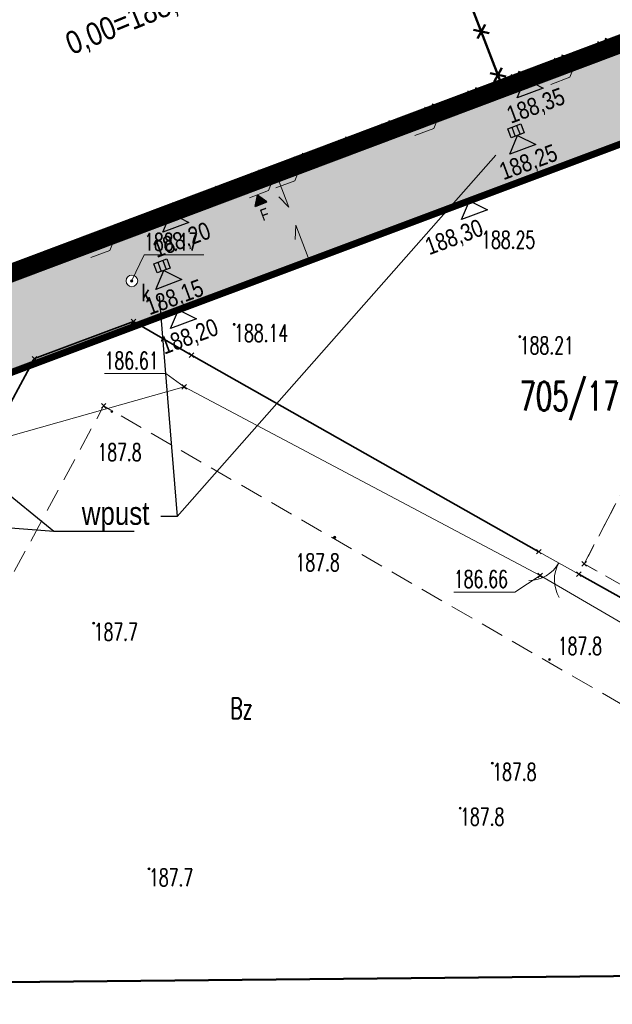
# Model space of a CAD drawing. Header units: metres. Extents: x 6498948 to 6499625, y 5676527 to 5676852.
# Tile 8 of 22: x 6499109 to 6499134, y 5676638 to 5676680. Entities that reach past the tile are written whole.
import ezdxf
from ezdxf import colors
from ezdxf.entities.mleader import LeaderData, LeaderLine
from ezdxf.enums import TextEntityAlignment as Align
from ezdxf.math import Vec2, Vec3

# ---------------------------------------------------------------- set-up
doc = ezdxf.new("R2010")
doc.units = ezdxf.units.M
for name, pattern in [('DASHDOT', [25.4, 12.7, -6.35, 0, -6.35]), ('L_0_03', [1, 0.5, -0.5]), ('L_0_04', [1.5, 1, -0.5]), ('L_0_06', [2, 1.5, -0.5])]:
    doc.linetypes.add(name, pattern=pattern)
doc.layers.get('0').update_dxf_attribs({"linetype": 'CONTINUOUS', "lineweight": 18})
for name, color, linetype, lineweight in [('A-OPIS', 3, 'CONTINUOUS', 20), ('A-Opis_koty', 3, 'CONTINUOUS', 15), ('A-RYNNY I RURY SPUSTOWE', 3, 'CONTINUOUS', 5), ('A-Ś.NOŚNA', 7, 'CONTINUOUS', 35), ('Z-SPADKI', 3, 'CONTINUOUS', 5)]:
    doc.layers.add(name, color=color, linetype=linetype, lineweight=lineweight)
for name, color, linetype, lineweight, true_color in [('Z- WPUSTY', 7, 'CONTINUOUS', 25, 0x007cb0), ('Z-BUDYNEK DO USUNIĘCIA', 7, 'CONTINUOUS', 18, 0xff2a1b), ('Z-GRANICA DZIAŁKI', 7, 'DASHDOT', 100, 0xff2a1b), ('Z-NAWIERZCHNIE CHODNIK', 7, 'CONTINUOUS', 0, 0x979392), ('Z-WTÓRNIK', 7, 'CONTINUOUS', 18, 0x7f868a)]:
    doc.layers.add(name, color=color, linetype=linetype, lineweight=lineweight, true_color=true_color)
doc.layers.add('Z-KOTY', color=2, linetype='CONTINUOUS')
doc.styles.add('OPISOWY', font='ARIALN.TTF')
doc.styles.add('OPISY_1_100_1.5', font='arial.ttf', dxfattribs={"width": 0.8, "height": 0.15})
doc.styles.add('OPISY_1_500_1.5', font='arial.ttf', dxfattribs={"width": 0.8, "height": 0.75})
doc.styles.get("Standard").update_dxf_attribs({"font": 'simplex.shx'})
doc.linetypes.add('L_0_15_SHX', pattern='A,0,-0.375,-0.75,-0.75,-0.75,-0.75,-0.75,[1,Mroczeń dz. 705_4 dcp.shx,S=0.05,R=0,X=0,Y=0],-0.75,-0.75,-0.75,-0.75,-0.375', length=7.5)

# ---------------------------------------------------------------- blocks, each defined once
blk = doc.blocks.new('L_2_20_3')
at = {"color": 0, "linetype": 'Continuous', "lineweight": 13}
for centre, start, end in [((-3, 0), 299.98164, 0), ((3, 0), 180, 240.01836)]:
    blk.add_arc(centre, 3, start, end, dxfattribs=at)
blk = doc.blocks.new('GSPPRB')
at = {"color": 0, "linetype": 'Continuous', "lineweight": 13, "flags": 128}
for points in [[(-0.2, 0.2), (0.2, -0.2)], [(0.2, 0.2), (-0.2, -0.2)]]:
    blk.add_lwpolyline(points, dxfattribs=at)
blk = doc.blocks.new('GSPWPN')
at = {"linetype": 'Continuous', "lineweight": 13}
blk.add_hatch(color=0, dxfattribs=at).paths.add_polyline_path([(0, -0.091, 1), (0, 0.091, 1)])
at = {"color": 0, "linetype": 'Continuous', "lineweight": 13}
blk.add_circle((0, 0), 0.0906, dxfattribs=at)
blk = doc.blocks.new('GSPWPS')
at = {"linetype": 'Continuous', "lineweight": 13}
blk.add_hatch(color=0, dxfattribs=at).paths.add_polyline_path([(0, -0.091, 1), (0, 0.091, 1)])
at = {"color": 0, "linetype": 'Continuous', "lineweight": 13}
blk.add_circle((0, 0), 0.0906, dxfattribs=at)
blk = doc.blocks.new('GUPKSD')
at = {"color": 0, "linetype": 'Continuous', "lineweight": 18}
blk.add_wipeout([(0, -0.5), (0.25, -0.433), (0.433, -0.25), (0.5, 0), (0.433, 0.25), (0.25, 0.433), (0, 0.5), (-0.25, 0.433), (-0.433, 0.25), (-0.5, 0), (-0.433, -0.25), (-0.25, -0.433)], dxfattribs=at)
blk.add_circle((0, 0), 0.5, dxfattribs=at)
blk = doc.blocks.new('GUPPRZ_K')
at = {"linetype": 'Continuous', "lineweight": 13}
blk.add_hatch(color=0, dxfattribs=at).paths.add_polyline_path([(0, -0.091, 1), (0, 0.091, 1)])
at = {"color": 0, "linetype": 'Continuous', "lineweight": 13}
blk.add_circle((0, 0), 0.0906, dxfattribs=at)
blk = doc.blocks.new('GUPPRZ_W')
at = {"linetype": 'Continuous', "lineweight": 13}
blk.add_hatch(color=0, dxfattribs=at).paths.add_polyline_path([(0, -0.091, 1), (0, 0.091, 1)])
at = {"color": 0, "linetype": 'Continuous', "lineweight": 13}
blk.add_circle((0, 0), 0.0906, dxfattribs=at)

msp = doc.modelspace()

# ---------------------------------------------------------------- hatches: boundary and pattern name
at = {"layer": 'A-Ś.NOŚNA', "linetype": 'Continuous', "ltscale": 0.75}
h = msp.add_hatch(color=8, dxfattribs=at)
h.dxf.hatch_style = 1
h.paths.add_polyline_path([(6499119.238, 5676672.381), (6499118.836, 5676672.679), (6499118.731, 5676672.19)])
at = {"layer": 'Z-NAWIERZCHNIE CHODNIK', "linetype": 'ByBlock'}
h = msp.add_hatch(dxfattribs=at)
h.set_pattern_fill('ANGLE', color=8, scale=0.04, angle=70.5145)
h.set_pattern_definition([(70.514531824, (-32.36772, -5.76672), (-0.263397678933, 0.093198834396), [0.2032, -0.0762]), (160.514531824, (-32.36772, -5.76672), (-0.093198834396, -0.263397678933), [0.2032, -0.0762])])
h.paths.add_polyline_path([(6499088.02, 5676661.719), (6499081.153, 5676679.971), (6499105.027, 5676688.961), (6499105.308, 5676688.202), (6499107.179, 5676688.907), (6499106.898, 5676689.668), (6499113.334, 5676692.1), (6499113.619, 5676691.329), (6499116.427, 5676692.386), (6499116.141, 5676693.16), (6499121.463, 5676695.171), (6499122.72, 5676691.773), (6499126.22, 5676693.09), (6499124.974, 5676696.483), (6499135.381, 5676700.37), (6499142.247, 5676682.119)])
h.paths.add_polyline_path([(6499077.349, 5676678.54), (6499079.282, 5676679.266), (6499086.142, 5676661.032), (6499082.799, 5676659.831)])
h.paths.add_polyline_path([(6499074.42, 5676688.595), (6499077.448, 5676689.743), (6499079.221, 5676685.068), (6499075.823, 5676683.779)])
h.paths.add_polyline_path([(6499126.075, 5676708.2), (6499091.454, 5676695.218), (6499074.373, 5676688.577), (6499083.94, 5676655.916), (6499144.344, 5676678.566), (6499148.303, 5676696.158)])
h.paths.add_polyline_path([(6499126.075, 5676708.2), (6499127.846, 5676703.525), (6499089.262, 5676688.907), (6499087.489, 5676693.582)])

# ---------------------------------------------------------------- linework, layer by layer
at = {"layer": 'A-OPIS', "color": 8, "transparency": 33554687}
for points in [[(6499131.511, 5676677.458), (6499132.333, 5676677.767), (6499132.678, 5676678.627)], [(6499118.492, 5676672.56), (6499119.314, 5676672.869), (6499119.658, 5676673.729)]]:
    msp.add_lwpolyline(points, dxfattribs=at)
for points, elevation in [([(6499125.633, 5676675.247), (6499126.455, 5676675.556), (6499126.8, 5676676.416)], 0), ([(6499119.634, 5676672.99), (6499120.456, 5676673.299), (6499120.8, 5676674.158)], 0), ([(6499111.631, 5676669.979), (6499112.453, 5676670.288), (6499112.798, 5676671.148)], -6.269)]:
    msp.add_lwpolyline(points, dxfattribs=dict(at, elevation=elevation))
at = {"layer": 'A-RYNNY I RURY SPUSTOWE', "color": 8, "lineweight": 35, "ltscale": 0.2, "transparency": 33554687}
for p, q in [((6499132.607, 5676678.6), (6499132.748, 5676678.653)), ((6499132.651, 5676678.697), (6499132.704, 5676678.557)), ((6499126.773, 5676676.486, 0), (6499126.826, 5676676.345, 0)), ((6499126.73, 5676676.389, 0), (6499126.87, 5676676.442, 0)), ((6499120.73, 5676674.132, 0), (6499120.87, 5676674.185, 0)), ((6499120.774, 5676674.229, 0), (6499120.827, 5676674.088, 0)), ((6499119.588, 5676673.702), (6499119.729, 5676673.755)), ((6499119.632, 5676673.799), (6499119.685, 5676673.659)), ((6499112.728, 5676671.122, -6.269), (6499112.868, 5676671.174, -6.269)), ((6499112.771, 5676671.218, -6.269), (6499112.824, 5676671.078, -6.269))]:
    msp.add_line(p, q, dxfattribs=at)
for centre in [(6499132.678, 5676678.627), (6499126.8, 5676676.416, 0), (6499120.8, 5676674.158, 0), (6499119.658, 5676673.729), (6499112.798, 5676671.148, -6.269)]:
    msp.add_circle(centre, 0.055, dxfattribs=at)
at = {"layer": 'A-Ś.NOŚNA', "color": 8, "linetype": 'Continuous', "ltscale": 0.75}
for p, q in [((6499118.836, 5676672.679), (6499118.731, 5676672.19)), ((6499118.836, 5676672.679), (6499119.238, 5676672.381)), ((6499119.238, 5676672.381), (6499118.731, 5676672.19))]:
    msp.add_line(p, q, dxfattribs=at)
at = {"layer": 'Z- WPUSTY', "color": 8}
for p, q in [((6499130.032, 5676675.687), (6499130.18, 5676675.294)), ((6499129.824, 5676675.609), (6499129.971, 5676675.215)), ((6499114.532, 5676669.775), (6499114.68, 5676669.381)), ((6499114.741, 5676669.853), (6499114.888, 5676669.46))]:
    msp.add_line(p, q, dxfattribs=at)
for points in [[(6499129.647, 5676675.542), (6499130.209, 5676675.753), (6499130.356, 5676675.36), (6499129.795, 5676675.149)], [(6499114.356, 5676669.708), (6499114.917, 5676669.919), (6499115.065, 5676669.526), (6499114.503, 5676669.315)]]:
    msp.add_lwpolyline(points, close=True, dxfattribs=at)
at = {"layer": 'Z-BUDYNEK DO USUNIĘCIA', "color": 8, "linetype": 'Continuous', "lineweight": 50, "flags": 128}
for points in [[(6499122.781, 5676694.6), (6499129.397, 5676677.429)], [(6499128.674, 5676680.047), (6499128.341, 5676679.437)], [(6499128.167, 5676679.811), (6499128.848, 5676679.673)], [(6499133.756, 5676678.772), (6499133.9, 5676679.452)], [(6499133.525, 5676679.281), (6499134.132, 5676678.943)], [(6499131.887, 5676678.062), (6499132.03, 5676678.742)], [(6499129.393, 5676678.18), (6499129.06, 5676677.57)], [(6499131.655, 5676678.571), (6499132.262, 5676678.233)], [(6499128.886, 5676677.944), (6499129.567, 5676677.806)], [(6499129.785, 5676677.861), (6499130.392, 5676677.523)], [(6499130.017, 5676677.353), (6499130.161, 5676678.032)], [(6499128.147, 5676676.643), (6499128.291, 5676677.323)], [(6499127.915, 5676677.152), (6499128.522, 5676676.814)], [(6499126.277, 5676675.933), (6499126.421, 5676676.613)], [(6499126.045, 5676676.442), (6499126.652, 5676676.104)], [(6499124.176, 5676675.732), (6499124.783, 5676675.394)], [(6499124.407, 5676675.224), (6499124.551, 5676675.903)], [(6499122.537, 5676674.514), (6499122.681, 5676675.194)], [(6499122.306, 5676675.023), (6499122.913, 5676674.685)], [(6499120.667, 5676673.804), (6499120.811, 5676674.484)], [(6499120.436, 5676674.313), (6499121.043, 5676673.975)], [(6499118.566, 5676673.603), (6499119.173, 5676673.265)], [(6499118.798, 5676673.095), (6499118.942, 5676673.774)], [(6499116.928, 5676672.385), (6499117.072, 5676673.064)], [(6499116.696, 5676672.894), (6499117.303, 5676672.556)], [(6499115.058, 5676671.675), (6499115.202, 5676672.355)], [(6499114.826, 5676672.184), (6499115.433, 5676671.846)], [(6499112.956, 5676671.474), (6499113.563, 5676671.136)], [(6499113.188, 5676670.965), (6499113.332, 5676671.645)], [(6499111.318, 5676670.256), (6499111.462, 5676670.935)], [(6499111.087, 5676670.765), (6499111.694, 5676670.427)], [(6499109.448, 5676669.546), (6499109.592, 5676670.226)], [(6499109.217, 5676670.055), (6499109.824, 5676669.717)]]:
    msp.add_lwpolyline(points, dxfattribs=at)
at = {"layer": 'Z-KOTY', "color": 8}
for points in [[(6499130.056, 5676676.879), (6499130.395, 5676677.694), (6499131.18, 5676677.297), (6499130.056, 5676676.879)], [(6499129.737, 5676674.439), (6499130.075, 5676675.254), (6499130.86, 5676674.857), (6499129.737, 5676674.439)], [(6499127.652, 5676671.619), (6499127.99, 5676672.434), (6499128.775, 5676672.037), (6499127.652, 5676671.619)], [(6499114.752, 5676671.078), (6499115.091, 5676671.893), (6499115.876, 5676671.496), (6499114.752, 5676671.078)], [(6499114.445, 5676668.605), (6499114.784, 5676669.42), (6499115.569, 5676669.023), (6499114.445, 5676668.605)], [(6499115.083, 5676666.906), (6499115.421, 5676667.721), (6499116.206, 5676667.324), (6499115.083, 5676666.906)]]:
    msp.add_lwpolyline(points, dxfattribs=at)
at = {"layer": 'Z-SPADKI', "color": 8}
for points in [[(6499119.762, 5676672.597), (6499120.195, 5676672.156), (6499119.658, 5676673.549)], [(6499120.464, 5676670.759), (6499120.493, 5676671.376), (6499121.021, 5676669.979)]]:
    msp.add_lwpolyline(points, dxfattribs=at)
at = {"layer": 'Z-WTÓRNIK', "linetype": 'CONTINUOUS', "lineweight": 18}
for p, q in [((6499144.344, 5676678.566), (6499083.94, 5676655.916)), ((6499130.99, 5676657.27), (6499132.72, 5676656.3))]:
    msp.add_line(p, q, dxfattribs=at)
at = {"layer": 'Z-WTÓRNIK', "linetype": 'L_0_15_SHX', "lineweight": 35}
for p, q in [((6499109.2, 5676665.61), (6499113.48, 5676667.21)), ((6499113.48, 5676667.21), (6499115.98, 5676665.76)), ((6499097.89, 5676644.73), (6499109.2, 5676665.61)), ((6499115.98, 5676665.76), (6499130.99, 5676657.27)), ((6499132.72, 5676656.3), (6499153.8, 5676644.41))]:
    msp.add_line(p, q, dxfattribs=at)
at = {"layer": 'Z-WTÓRNIK', "linetype": 'CONTINUOUS', "lineweight": 35}
for p, q in [((6499109.2, 5676665.61), (6499113.48, 5676667.21)), ((6499113.48, 5676667.21), (6499115.98, 5676665.76)), ((6499097.89, 5676644.73), (6499109.2, 5676665.61)), ((6499115.98, 5676665.76), (6499130.99, 5676657.27)), ((6499132.72, 5676656.3), (6499153.8, 5676644.41))]:
    msp.add_line(p, q, dxfattribs=at)
at = {"layer": 'Z-WTÓRNIK', "lineweight": 50, "flags": 128}
msp.add_lwpolyline([(6499191.093, 5676639.489), (6499042.336, 5676638.026), (6499044.494, 5676747.046), (6499192.457, 5676745.137)], close=True, dxfattribs=at)
at = {"layer": 'Z-WTÓRNIK', "linetype": 'L_0_06', "lineweight": 18, "flags": 128}
for points in [[(6499073.468, 5676637.714), (6499081.312, 5676654.933), (6499083.94, 5676655.916), (6499144.344, 5676678.566), (6499145.543, 5676683.881), (6499145.885, 5676685.412), (6499148.303, 5676696.158), (6499125.955, 5676708.136), (6499091.454, 5676695.218), (6499074.42, 5676688.596), (6499043.749, 5676678.409), (6499049.886, 5676646.161)], [(6499164.758, 5676638.732), (6499132.95, 5676656.74), (6499144.344, 5676678.566), (6499145.543, 5676683.881), (6499145.885, 5676685.412)]]:
    msp.add_lwpolyline(points, dxfattribs=at)
at = {"layer": 'Z-WTÓRNIK', "linetype": 'L_0_03', "lineweight": 18, "flags": 128}
for points in [[(6499073.468, 5676637.714), (6499081.312, 5676654.933), (6499083.94, 5676655.916), (6499144.344, 5676678.566), (6499145.543, 5676683.881), (6499145.885, 5676685.412), (6499148.303, 5676696.158), (6499125.955, 5676708.136), (6499091.454, 5676695.218), (6499074.42, 5676688.596), (6499043.749, 5676678.409), (6499049.886, 5676646.161)], [(6499164.758, 5676638.732), (6499132.95, 5676656.74), (6499144.344, 5676678.566), (6499145.543, 5676683.881), (6499145.885, 5676685.412)], [(6499073.468, 5676637.714), (6499081.312, 5676654.933), (6499083.94, 5676655.916), (6499144.344, 5676678.566), (6499132.95, 5676656.74), (6499164.758, 5676638.732)]]:
    msp.add_lwpolyline(points, dxfattribs=at)
at = {"layer": 'Z-WTÓRNIK', "linetype": 'Continuous', "lineweight": 50, "flags": 128}
for points in [[(6499122.781, 5676694.6), (6499120.67, 5676700.163), (6499131.238, 5676704.174), (6499139.879, 5676681.407), (6499129.397, 5676677.429)], [(6499104.515, 5676676.222), (6499100.643, 5676686.168), (6499122.781, 5676694.6), (6499129.397, 5676677.429), (6499107.248, 5676669.023)]]:
    msp.add_lwpolyline(points, close=True, dxfattribs=at)
at = {"layer": 'Z-WTÓRNIK', "linetype": 'Continuous', "lineweight": 18, "flags": 128}
for points in [[(6499112.23, 5676664.962), (6499114.869, 5676664.962), (6499115.67, 5676664.39)], [(6499161.229, 5676638.66), (6499131.05, 5676656.24), (6499115.67, 5676664.39), (6499104.09, 5676661.13), (6499102.09, 5676657.56), (6499101.85, 5676657.19)], [(6499127.32, 5676655.522), (6499129.959, 5676655.522), (6499131.05, 5676656.24)]]:
    msp.add_lwpolyline(points, dxfattribs=at)
at = {"layer": 'Z-WTÓRNIK', "linetype": 'L_0_04', "lineweight": 18, "flags": 128}
msp.add_lwpolyline([(6499098.363, 5676637.926), (6499112.19, 5676663.57), (6499155.624, 5676638.546)], dxfattribs=at)
at = {"layer": 'Z-WTÓRNIK'}
for p in [(6499129.397, 5676677.429), (6499128.5, 5676671.12), (6499112.09, 5676670.86), (6499113.41, 5676668.97), (6499113.48, 5676667.21), (6499113.54, 5676667.09), (6499117.83, 5676667.09), (6499130.17, 5676666.56), (6499109.2, 5676665.61), (6499115.98, 5676665.76), (6499115.67, 5676664.39), (6499115.67, 5676664.39), (6499112.19, 5676663.57), (6499112.54, 5676663.33), (6499122.17, 5676657.89), (6499130.99, 5676657.27), (6499132.95, 5676656.74), (6499131.05, 5676656.24), (6499131.05, 5676656.24), (6499132.72, 5676656.3), (6499111.76, 5676654.18), (6499131.45, 5676652.61), (6499128.98, 5676648.13), (6499127.59, 5676646.19), (6499114.15, 5676643.57)]:
    msp.add_point(p, dxfattribs=at)

# ---------------------------------------------------------------- block references
at = {"layer": 'Z-WTÓRNIK', "linetype": 'Continuous', "xscale": 0.5, "yscale": 0.5, "zscale": 0.5}
for name, p in [('GSPPRB', (6499129.397, 5676677.429)), ('GSPPRB', (6499112.09, 5676670.86)), ('GSPPRB', (6499113.48, 5676667.21)), ('GSPPRB', (6499113.54, 5676667.09)), ('GSPWPS', (6499130.17, 5676666.56)), ('GSPPRB', (6499115.98, 5676665.76)), ('GSPPRB', (6499109.2, 5676665.61)), ('GSPPRB', (6499115.67, 5676664.39)), ('GUPPRZ_W', (6499115.67, 5676664.39)), ('GSPPRB', (6499112.19, 5676663.57)), ('GSPWPN', (6499112.54, 5676663.33)), ('GSPWPN', (6499122.17, 5676657.89)), ('GSPPRB', (6499130.99, 5676657.27)), ('GSPPRB', (6499132.95, 5676656.74)), ('GSPPRB', (6499131.05, 5676656.24)), ('GUPPRZ_W', (6499131.05, 5676656.24)), ('GSPPRB', (6499132.72, 5676656.3)), ('GSPWPN', (6499111.76, 5676654.18)), ('GSPWPN', (6499131.45, 5676652.61)), ('GSPWPN', (6499128.98, 5676648.13)), ('GSPWPN', (6499127.59, 5676646.19)), ('GSPWPN', (6499114.15, 5676643.57))]:
    msp.add_blockref(name, p, dxfattribs=at)
for name, p, rotation in [('GSPWPS', (6499128.5, 5676671.12), 90), ('GSPWPS', (6499117.83, 5676667.09), 90), ('L_2_20_3', (6499131.855, 5676656.785), 330.72)]:
    msp.add_blockref(name, p, dxfattribs=dict(at, rotation=rotation))

# ---------------------------------------------------------------- texts
at = {"layer": 'A-OPIS', "color": 8, "ltscale": 0.4, "style": 'OPISY_1_500_1.5', "width": 0.8}
msp.add_text('F', height=0.5, rotation=20.3131, dxfattribs=at).set_placement((6499119.303, 5676671.906), align=Align.MIDDLE_RIGHT)
at = {"layer": 'A-Opis_koty', "color": 8, "insert": (6499115.527, 5676681.704), "char_height": 0.98353, "width": 14.004, "attachment_point": 2, "rotation": 22.1371, "line_spacing_factor": 0.938532, "style": 'OPISOWY'}
msp.add_mtext('\\pxt7;0,00=188,60 m n.p.m. ', dxfattribs=at)
at = {"layer": 'Z-KOTY', "color": 8, "style": 'OPISY_1_500_1.5', "width": 0.8}
for s, p in [('188,35', (6499132.056, 5676676.996)), ('188,25', (6499131.737, 5676674.556)), ('188,20', (6499116.752, 5676671.195)), ('188,30', (6499128.528, 5676671.318)), ('188,15', (6499116.445, 5676668.722)), ('188,20', (6499117.083, 5676667.023))]:
    msp.add_text(s, height=0.75, rotation=20.3131, dxfattribs=at).set_placement(p, align=Align.MIDDLE_RIGHT)
at = {"layer": 'Z-WTÓRNIK', "lineweight": 15, "width": 0.66}
for s, p in [('188.17', (6499113.936, 5676671.027)), ('186.61', (6499112.23, 5676665.9)), ('186.66', (6499127.32, 5676656.46))]:
    msp.add_text(s, height=0.75, dxfattribs=at).set_placement(p, align=Align.TOP_LEFT)
for s, p in [('188.25', (6499128.5, 5676671.12)), ('k', (6499113.83, 5676668.84)), ('188.14', (6499117.83, 5676667.09)), ('188.21', (6499130.17, 5676666.56)), ('187.8', (6499111.92, 5676661.94)), ('187.8', (6499120.48, 5676657.18)), ('187.7', (6499111.76, 5676654.18)), ('187.8', (6499131.81, 5676653.57)), ('187.8', (6499128.98, 5676648.13)), ('187.8', (6499127.59, 5676646.19)), ('187.7', (6499114.15, 5676643.57))]:
    msp.add_text(s, height=0.75, rotation=-360, dxfattribs=at).set_placement(p, align=Align.TOP_LEFT)
at = {"layer": 'Z-WTÓRNIK', "lineweight": 25, "width": 0.66}
msp.add_text('705/17', height=1.25, dxfattribs=at).set_placement((6499132.31, 5676663.99), align=Align.MIDDLE_CENTER)
at = {"layer": 'Z-WTÓRNIK', "lineweight": 18, "width": 0.66}
msp.add_text('Bz', height=0.9, dxfattribs=at).set_placement((6499118.14, 5676650.5), align=Align.MIDDLE_CENTER)

# ---------------------------------------------------------------- leaders
at = {"layer": 'A-OPIS', "color": 8, "lineweight": 0}
ml = msp.add_multileader_mtext('Standard', dxfattribs=at)
ml.set_content('wpust', color=8, style='OPISY_1_100_1.5')
ml.set_leader_properties()
ml.build(insert=Vec2(0, 0))
ml.multileader.update_dxf_attribs({"text_left_attachment_type": 6, "dogleg_length": 0.1, "arrow_head_size": 1})
ctx = ml.context
ctx.base_point, ctx.char_height, ctx.arrow_head_size, ctx.landing_gap_size, ctx.plane_origin, ctx.plane_x_axis, ctx.plane_y_axis = Vec3(6499110.746, 5676658.152), 1, 1, 0.5, Vec3(6499114.516, 5676699.391), Vec3(1, -0.000018), Vec3(0.000018, 1)
ctx.left_attachment = 6
notes = []
notes.append((ctx, [(0, (1, 1, 0), (6499110.032, 5676658.152), (1, -0.000018), 0.714, [(0, [(6499102.068, 5676664.647)], 0, [])])]))
ctx.mtext.insert, ctx.mtext.text_direction, ctx.mtext.rotation, ctx.mtext.width, ctx.mtext.flow_direction = Vec3(6499111.246, 5676659.43), Vec3(1, -0.000018), 6.283167, 2.24035, 5
ml = msp.add_multileader_mtext('Standard', dxfattribs=at)
ml.set_content('wpust', color=8, style='OPISY_1_100_1.5')
ml.set_leader_properties()
ml.build(insert=Vec2(0, 0))
ml.multileader.update_dxf_attribs({"text_left_attachment_type": 6, "dogleg_length": 0.1, "arrow_head_size": 1})
ctx = ml.context
ctx.base_point, ctx.char_height, ctx.arrow_head_size, ctx.landing_gap_size, ctx.plane_origin, ctx.plane_x_axis, ctx.plane_y_axis = Vec3(6499110.746, 5676658.152), 1, 1, 0.5, Vec3(6499101.526, 5676694.494), Vec3(1, -0.000018), Vec3(0.000018, 1)
ctx.left_attachment = 6
notes.append((ctx, [(0, (1, 1, 0), (6499110.032, 5676658.152), (1, -0.000018), 0.714, [(0, [(6499089.079, 5676659.75)], 0, [])])]))
ctx.mtext.insert, ctx.mtext.text_direction, ctx.mtext.rotation, ctx.mtext.width, ctx.mtext.flow_direction = Vec3(6499111.246, 5676659.43), Vec3(1, -0.000018), 6.283167, 2.24035, 5
for ctx, leaders in notes:
    for number, flags, end, landing, length, lines in leaders:
        leader = LeaderData()
        leader.index, (leader.has_last_leader_line, leader.has_dogleg_vector, leader.attachment_direction) = number, flags
        leader.last_leader_point, leader.dogleg_vector, leader.dogleg_length = Vec3(end), Vec3(landing), length
        for number, points, colour, breaks in lines:
            line = LeaderLine()
            line.index, line.vertices, line.color, line.breaks = number, Vec3.list(points), colors.encode_raw_color(colour), breaks
            leader.lines.append(line)
        ctx.leaders.append(leader)

# ---------------------------------------------------------------- next in the draw order: block references
at = {"layer": 'Z-WTÓRNIK', "linetype": 'Continuous', "xscale": 0.5, "yscale": 0.5, "zscale": 0.5}
msp.add_blockref('GUPKSD', (6499113.41, 5676668.97), dxfattribs=at)

# ---------------------------------------------------------------- next in the draw order: linework, layer by layer
at = {"layer": 'A-Ś.NOŚNA', "color": 8, "linetype": 'Continuous', "const_width": 0.8}
msp.add_lwpolyline([(6499081.153, 5676679.971), (6499099.002, 5676686.685), (6499099.284, 5676685.937), (6499121.738, 5676694.384), (6499122.72, 5676691.773), (6499126.22, 5676693.09), (6499133.015, 5676698.626), (6499133.077, 5676698.65), (6499133.14, 5676698.673), (6499135.267, 5676692.956), (6499135.454, 5676693.027), (6499139.89, 5676681.233), (6499088.02, 5676661.719)], close=True, dxfattribs=at).dxf.unprotected_set("ltscale", 0)
at = {"layer": 'Z-BUDYNEK DO USUNIĘCIA', "color": 8, "linetype": 'Continuous', "lineweight": 50}
msp.add_line((6499107.248, 5676669.023), (6499139.879, 5676681.407), dxfattribs=at)
at = {"layer": 'Z-GRANICA DZIAŁKI', "color": 8, "linetype": 'DASHDOT', "ltscale": 0.1, "const_width": 0.3}
msp.add_lwpolyline([(6499074.42, 5676688.596), (6499083.94, 5676655.916), (6499144.344, 5676678.566), (6499148.303, 5676696.158), (6499125.955, 5676708.136), (6499091.454, 5676695.218)], close=True, dxfattribs=at)
at = {"layer": 'Z-NAWIERZCHNIE CHODNIK', "color": 8, "linetype": 'ByBlock'}
msp.add_lwpolyline([(6499081.153, 5676679.971), (6499088.02, 5676661.719), (6499142.247, 5676682.119), (6499135.381, 5676700.37), (6499124.974, 5676696.483), (6499126.22, 5676693.09), (6499122.72, 5676691.773), (6499121.463, 5676695.171), (6499116.141, 5676693.16), (6499116.427, 5676692.386), (6499113.619, 5676691.329), (6499113.334, 5676692.1), (6499106.898, 5676689.668), (6499107.179, 5676688.907), (6499105.308, 5676688.202), (6499105.027, 5676688.961), (6499081.153, 5676679.971)], dxfattribs=at)
at = {"layer": 'Z-WTÓRNIK', "linetype": 'Continuous', "lineweight": 18, "flags": 128}
msp.add_lwpolyline([(6499116.519, 5676670.089), (6499113.936, 5676670.089), (6499113.399, 5676668.965)], dxfattribs=at)
at = {"layer": 'Z-WTÓRNIK'}
msp.add_point((6499113.399, 5676668.965), dxfattribs=at)

# ---------------------------------------------------------------- next in the draw order: block references
at = {"layer": 'Z-WTÓRNIK', "linetype": 'Continuous', "xscale": 0.5, "yscale": 0.5, "zscale": 0.5}
msp.add_blockref('GUPPRZ_K', (6499113.399, 5676668.965), dxfattribs=at)

# ---------------------------------------------------------------- next in the draw order: leaders
at = {"layer": 'A-OPIS', "color": 8, "lineweight": 0}
ml = msp.add_multileader_mtext('Standard', dxfattribs=at)
ml.set_content('wpust', color=8, style='OPISY_1_100_1.5')
ml.set_leader_properties()
ml.build(insert=Vec2(0, 0))
ml.multileader.update_dxf_attribs({"text_left_attachment_type": 6, "dogleg_length": 0.1, "arrow_head_size": 1})
ctx = ml.context
ctx.base_point, ctx.char_height, ctx.arrow_head_size, ctx.landing_gap_size, ctx.plane_origin, ctx.plane_x_axis, ctx.plane_y_axis = Vec3(6499110.746, 5676658.152), 1, 1, 0.5, Vec3(6499142.242, 5676709.894), Vec3(1, -0.000018), Vec3(0.000018, 1)
ctx.left_attachment = 6
notes = []
notes.append((ctx, [(1, (1, 1, 0), (6499115.368, 5676658.791), (-1, 0.000018), 0.714, [(0, [(6499129.795, 5676675.149)], 0, [])])]))
ctx.mtext.insert, ctx.mtext.text_direction, ctx.mtext.rotation, ctx.mtext.width, ctx.mtext.flow_direction = Vec3(6499111.246, 5676659.43), Vec3(1, -0.000018), 6.283167, 2.24035, 5
ml = msp.add_multileader_mtext('Standard', dxfattribs=at)
ml.set_content('wpust', color=8, style='OPISY_1_100_1.5')
ml.set_leader_properties()
ml.build(insert=Vec2(0, 0))
ml.multileader.update_dxf_attribs({"text_left_attachment_type": 6, "dogleg_length": 0.1, "arrow_head_size": 1})
ctx = ml.context
ctx.base_point, ctx.char_height, ctx.arrow_head_size, ctx.landing_gap_size, ctx.plane_origin, ctx.plane_x_axis, ctx.plane_y_axis = Vec3(6499110.746, 5676658.152), 1, 1, 0.5, Vec3(6499126.952, 5676704.055), Vec3(1, -0.000018), Vec3(0.000018, 1)
ctx.left_attachment = 6
notes.append((ctx, [(1, (1, 1, 0), (6499115.368, 5676658.791), (-1, 0.000018), 0.714, [(0, [(6499114.505, 5676669.31)], 0, [])])]))
ctx.mtext.insert, ctx.mtext.text_direction, ctx.mtext.rotation, ctx.mtext.width, ctx.mtext.flow_direction = Vec3(6499111.246, 5676659.43), Vec3(1, -0.000018), 6.283167, 2.24035, 5
for ctx, leaders in notes:
    for number, flags, end, landing, length, lines in leaders:
        leader = LeaderData()
        leader.index, (leader.has_last_leader_line, leader.has_dogleg_vector, leader.attachment_direction) = number, flags
        leader.last_leader_point, leader.dogleg_vector, leader.dogleg_length = Vec3(end), Vec3(landing), length
        for number, points, colour, breaks in lines:
            line = LeaderLine()
            line.index, line.vertices, line.color, line.breaks = number, Vec3.list(points), colors.encode_raw_color(colour), breaks
            leader.lines.append(line)
        ctx.leaders.append(leader)

doc.saveas('drawing.dxf')
